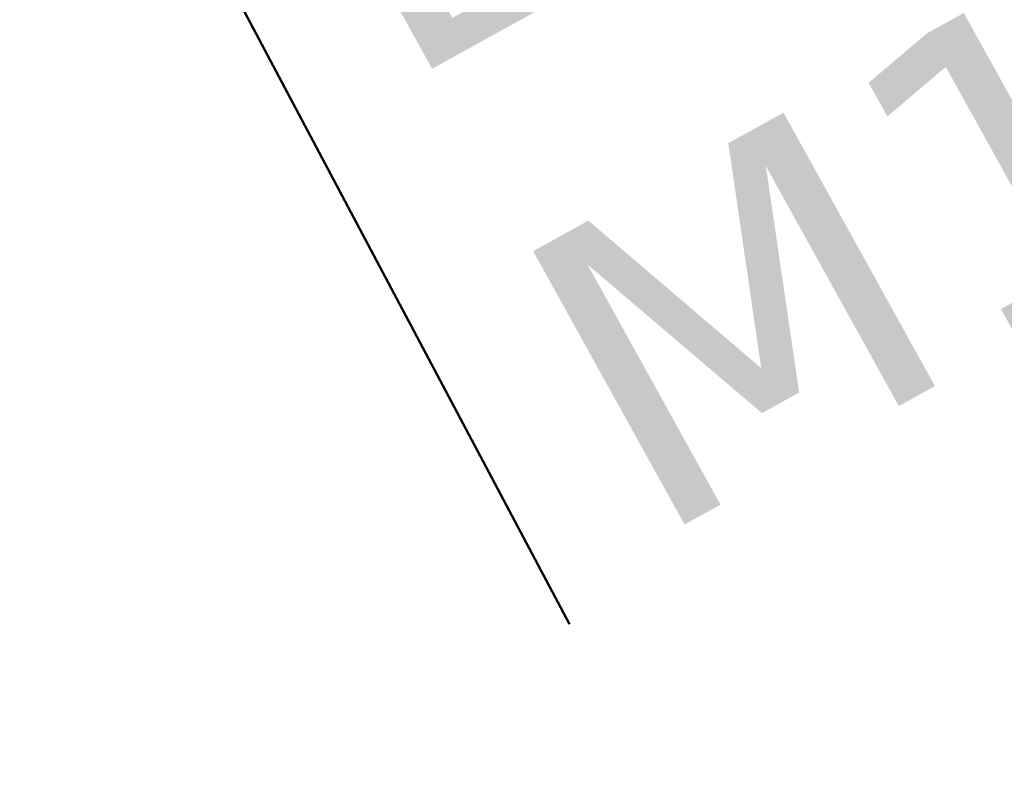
# Model space of a CAD drawing. Header units: millimetres. Extents: x 3402416 to 3403134, y 5267375 to 5268119.
# Tile 245 of 256: x 3402951 to 3402976, y 5267589 to 5267608. Entities that reach past the tile are written whole.
import ezdxf

# ---------------------------------------------------------------- set-up
doc = ezdxf.new("R2010")
doc.units = ezdxf.units.MM
doc.header["$MEASUREMENT"] = 0
doc.linetypes.add('100.5', pattern=[5.5, 3.9, -1.6])
for name, color, linetype, lineweight in [('_Detailtiefe M500', 8, 'Continuous', 25), ('IVK_NSH_Modell Umring Freiborderhoehung', 1, 'Continuous', 0), ('IVK_NSH_Modell Umring Werksareal', 7, 'Continuous', 0), ('IVK_NSH_Modell Vermaschung Freiborderhoehung', 2, 'Continuous', 0), ('IVK_Rahmen Stempel', 7, 'Continuous', 0)]:
    doc.layers.add(name, color=color, linetype=linetype, lineweight=lineweight)
doc.styles.add('Style-Verdana', font='verdana.ttf')

msp = doc.modelspace()

# ---------------------------------------------------------------- linework, layer by layer
at = {"layer": '_Detailtiefe M500', "color": 140, "linetype": 'Continuous', "lineweight": 50, "transparency": 33554687}
msp.add_line((3402964.58779312, 5267592.806049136), (3402943.827077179, 5267631.956722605), dxfattribs=at)
at = {"layer": 'IVK_NSH_Modell Umring Freiborderhoehung', "color": 6, "linetype": '100.5', "ltscale": 10, "true_color": 0xe202f2}
msp.add_open_spline([(3402973.402, 5267889.37, 266.63), (3402971.259000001, 5267898.655, 266.884), (3402973.221, 5267899.259, 266.92), (3402979.065, 5267899.964, 266.983), (3402987.632000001, 5267901.332, 266.645), (3402996.574, 5267901.247, 267.164), (3402999.854, 5267900.751, 267.116), (3403001.073, 5267899.555, 266.771), (3403007.491, 5267887.112, 261.1240000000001), (3403008.555000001, 5267857.094, 261.209), (3403007.359000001, 5267813.886, 261.074), (3403006.127, 5267770.161, 261.248), (3402999.63, 5267722.447, 261.063), (3402990.96, 5267699.646, 261.254), (3402984.157000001, 5267681.314, 261.31), (3402973.541000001, 5267656.946, 261.224), (3402953.577000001, 5267621.061, 261.098), (3402931.148000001, 5267593.163, 261.279), (3402926.345000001, 5267588.179, 261.563), (3402925.493, 5267583.399, 261.5110000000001), (3402911.549000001, 5267570.877, 261.576), (3402911.412, 5267570.875, 261.58), (3402911.339000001, 5267570.85, 262.251), (3402902.615000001, 5267562.888, 262.266), (3402892.302000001, 5267554.41, 262.276), (3402881.339000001, 5267546.676, 262.302), (3402874.151000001, 5267542.111, 262.268), (3402866.574, 5267537.704, 262.28), (3402866.402, 5267538.022, 262.27), (3402865.737000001, 5267539.264, 262.279), (3402868.892, 5267541.002, 262.274), (3402868.752, 5267541.251, 262.276), (3402868.744, 5267541.273, 262.225), (3402864.707, 5267548.554, 262.213), (3402862.826, 5267549.046, 262.204), (3402861.239000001, 5267548.161, 262.217), (3402861.219000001, 5267548.172, 262.174), (3402860.109000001, 5267550.144, 262.171), (3402860.127, 5267550.151, 262.401), (3402859.981000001, 5267550.413, 262.4), (3402859.545, 5267550.177, 262.402), (3402857.42, 5267547.064, 262.409), (3402861.361, 5267539.982, 262.423), (3402857.268000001, 5267537.712, 262.414), (3402857.595000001, 5267537.1, 262.401), (3402855.077000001, 5267535.648, 262.413), (3402855.391, 5267535.133, 262.415), (3402847.117000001, 5267530.472, 262.423), (3402844.698, 5267529.084, 262.42), (3402844.686000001, 5267529.154, 262.243), (3402841.189, 5267535.306, 262.197), (3402834.324, 5267531.517, 262.1960000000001), (3402825.188000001, 5267526.398, 262.199), (3402816.640000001, 5267521.633, 262.187), (3402807.825000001, 5267516.664, 262.189), (3402799.117000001, 5267511.766, 262.187), (3402790.161, 5267506.762, 262.187), (3402785.002, 5267503.849, 262.181), (3402780.631000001, 5267501.338, 262.252), (3402779.518000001, 5267503.255, 262.252), (3402779.51, 5267503.225, 261.302), (3402771.145, 5267498.561, 261.306), (3402762.032000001, 5267493.996, 261.293), (3402753.326, 5267489.085, 261.279), (3402744.624, 5267484.192, 261.304), (3402737.594000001, 5267477.268, 261.295), (3402739.756000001, 5267473.33, 261.2970000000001), (3402739.329, 5267473.086, 261.293), (3402740.745000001, 5267471.036, 261.302), (3402742.522, 5267468.178, 261.301), (3402737.854, 5267465.502, 261.276), (3402736.075000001, 5267464.499, 261.3090000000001), (3402734.307, 5267463.533, 261.292), (3402734.274000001, 5267463.516, 262.291), (3402732.350000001, 5267462.487, 262.274), (3402724.718, 5267458.614, 262.463), (3402722.217000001, 5267454.994, 262.478), (3402722.175, 5267455, 262.6070000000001), (3402720.67, 5267453.302, 262.568), (3402719.337, 5267455.763, 262.5710000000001), (3402719.314, 5267455.757, 262.497), (3402715.054, 5267453.445, 262.491), (3402712.311000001, 5267452.143, 258.2440000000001), (3402707.951, 5267450.18, 258.263), (3402703.588, 5267448.754, 258.252), (3402699.675, 5267457.066, 258.28), (3402695.118, 5267469.736, 258.679), (3402692.195, 5267479.923, 258.969), (3402702.031, 5267485.048, 259.195), (3402707.857, 5267488.496, 259.373), (3402715.117000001, 5267492.487, 259.098), (3402719.239000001, 5267494.954, 259.258), (3402721.036, 5267494.67, 259.279), (3402723.049000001, 5267491.187, 262.242), (3402725.561000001, 5267486.822, 262.264), (3402729.362000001, 5267488.733, 262.271), (3402737.009000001, 5267493.102, 262.276), (3402745.765000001, 5267498.005, 262.28), (3402754.496, 5267502.989, 262.292), (3402763.191000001, 5267507.689, 262.2730000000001), (3402771.922, 5267512.655, 262.276), (3402774.429, 5267514.204, 262.227), (3402783.438000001, 5267519.244, 262.226), (3402792.034, 5267524.084, 262.23), (3402800.847000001, 5267529.005, 262.2200000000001), (3402809.211000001, 5267533.706, 262.217), (3402818.25, 5267538.767, 262.216), (3402826.523000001, 5267543.492, 262.222), (3402838.805000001, 5267550.458, 262.215), (3402835.571, 5267556.173, 262.289), (3402836.864000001, 5267556.946, 262.342), (3402832.914, 5267564.026, 262.3330000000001), (3402828.391, 5267572.116, 262.301), (3402828.714000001, 5267572.295, 262.2970000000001), (3402828.751000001, 5267572.324, 262.218), (3402831.204, 5267573.654, 262.187), (3402830.856000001, 5267577.123, 262.171), (3402838.132000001, 5267575.061, 262.179), (3402857.727, 5267580.016, 262.296), (3402858.743, 5267586.148, 262.343), (3402856.571, 5267590.239, 262.325), (3402872.490000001, 5267592.439, 262.352), (3402877.389, 5267594.62, 262.202), (3402881.373000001, 5267600.75, 262.129), (3402885.875, 5267603.453, 262.135), (3402897.38, 5267602.371, 262.069), (3402906.697000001, 5267606.506, 262.0950000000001), (3402914.635, 5267612.832, 262.118), (3402919.801, 5267617.02, 262.213), (3402922.673, 5267622.771, 262.143), (3402927.52, 5267629.693, 262.2080000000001), (3402932.198, 5267635.327, 262.186), (3402941.376000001, 5267637.011, 262.09), (3402947.200000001, 5267645.566, 262.07), (3402949.802000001, 5267656.334, 262.328), (3402957.649000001, 5267672.321, 262.37), (3402963.36, 5267678.252, 262.337), (3402968.961000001, 5267685.849, 262.32), (3402968.435000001, 5267695.836, 262.336), (3402971.662, 5267699.315, 262.308), (3402983.328000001, 5267726.695, 262.51), (3402987.168000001, 5267750.814, 262.971), (3402988.274000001, 5267771.277, 263.412), (3402989.890000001, 5267792.909, 264.016), (3402990.532000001, 5267812.395, 264.397), (3402986.982, 5267832.181, 264.939), (3402981.541000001, 5267853.095, 265.631), (3402977.157000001, 5267872.138, 266.165), (3402973.402, 5267889.37, 266.63)], degree=1, dxfattribs=at)
at = {"layer": 'IVK_Rahmen Stempel', "color": 7, "linetype": 'Continuous', "lineweight": 30}
msp.add_3dface([(3402461.796628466, 5267374.849302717), (3403134.296628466, 5267374.849302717), (3403134.296628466, 5268117.349302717), (3402461.796628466, 5268117.349302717)], dxfattribs=at)
msp.add_3dface([(3402461.796628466, 5267374.849302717), (3403134.296628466, 5267374.849302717), (3403134.296628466, 5268117.349302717), (3402461.796628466, 5268117.349302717)], dxfattribs=at)

# ---------------------------------------------------------------- texts
at = {"layer": '_Detailtiefe M500', "color": 140, "linetype": 'Continuous', "lineweight": 50, "transparency": 33554687, "insert": (3402956.259315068, 5267613.498235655), "char_height": 7.999999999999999, "attachment_point": 1, "rotation": 28.965572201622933, "style": 'Style-Verdana'}
msp.add_mtext_dynamic_manual_height_columns('Bereich Detailtiefe M1:500', width=138.1630011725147, gutter_width=11.875, heights=[0], dxfattribs=at)

# ---------------------------------------------------------------- meshes
at = {"layer": 'IVK_NSH_Modell Umring Werksareal', "color": 6, "linetype": 'Continuous', "lineweight": 13, "true_color": 0xe202f2}
mesh = msp.add_polyface(dxfattribs=at)
corners = [(3402762.413000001, 5267617.541, 261.278), (3402759.973000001, 5267620.657, 261.3210000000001), (3402762.177000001, 5267621.875, 261.324), (3402764.78, 5267623.361, 262), (3402765.029410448, 5267623.509747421, 262.0470000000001), (3402765.132000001, 5267623.572, 262.0470000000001), (3402765.126000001, 5267623.597, 262.033), (3402765.0549287, 5267623.740348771, 262.033), (3402768.144933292, 5267625.272348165, 262.0697843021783), (3402768.79351321, 5267625.574502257, 262.0876161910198), (3402769.348859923, 5267625.823990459, 262.1026734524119), (3402769.805327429, 5267626.022788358, 262.1149062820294), (3402770.716415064, 5267626.402983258, 262.1389425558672), (3402771.819870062, 5267626.834513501, 262.1673914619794), (3402772.643791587, 5267627.136559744, 262.1881719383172), (3402773.392694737, 5267627.396470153, 262.2067253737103), (3402774.278325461, 5267627.686181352, 262.2282620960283), (3402775.264648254, 5267627.986734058, 262.2517416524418), (3402776.490286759, 5267628.328418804, 262.2801904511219), (3402777.367551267, 5267628.551749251, 262.3000669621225), (3402778.203772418, 5267628.748403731, 262.3186421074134), (3402779.377579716, 5267629.037662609, 262.3417897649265), (3402780.663048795, 5267629.298674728, 262.3647404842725), (3402781.904254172, 5267629.496754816, 262.3846010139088), (3402782.986919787, 5267629.627089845, 262.4001151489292), (3402783.935152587, 5267629.709184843, 262.412336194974), (3402788.698, 5267633.196, 262.6240000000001), (3402790.747, 5267634.336, 262.752), (3402793.374, 5267635.652, 262.802), (3402793.395, 5267635.647, 262.96), (3402794.703000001, 5267636.415, 262.967), (3402794.720000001, 5267636.421, 262.806), (3402806.142, 5267642.755, 262.826), (3402817.078000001, 5267648.877, 262.811), (3402816.569839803, 5267649.885429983, 262.825), (3402816.501000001, 5267650.014, 262.825), (3402816.42823251, 5267650.149905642, 262.825), (3402816.414, 5267650.199, 262.816), (3402816.391, 5267650.212, 263.018), (3402816.433000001, 5267650.577, 263.015), (3402822.76, 5267654.114, 262.939), (3402822.933000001, 5267653.871, 262.926), (3402822.935000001, 5267653.87, 262.713), (3402822.957194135, 5267653.840188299, 262.7060553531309), (3402829.20023251, 5267657.316905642, 262.5830000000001), (3402837.419799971, 5267661.927231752, 262.496), (3402837.860592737, 5267662.163243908, 262.496), (3402846.521315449, 5267667.00575074, 262.431), (3402857.556799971, 5267673.173231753, 262.3860000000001), (3402857.997592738, 5267673.409243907, 262.3860000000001), (3402859.986688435, 5267674.537583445, 262.362), (3402860.345000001, 5267674.811, 262.382), (3402860.715688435, 5267674.931583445, 262.3690000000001), (3402865.548688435, 5267677.641583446, 262.397), (3402872.214688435, 5267681.350583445, 262.45), (3402873.352, 5267681.721, 262.453), (3402873.35804099, 5267681.726235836, 262.5350398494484), (3402873.319000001, 5267681.796, 262.538), (3402877.616, 5267684.201, 262.53), (3402877.128, 5267685.073, 262.567), (3402877.197808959, 5267685.112072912, 262.5668700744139), (3402877.215, 5267685.118, 262.463), (3402879.804, 5267686.592, 262.502), (3402879.805283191, 5267686.607772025, 262.5991441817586), (3402879.875, 5267686.647, 262.6), (3402880.375, 5267685.759, 262.572), (3402890.175, 5267691.248, 262.736), (3402896.57, 5267694.844, 262.77), (3402896.101, 5267695.662, 262.763), (3402896.17039458, 5267695.701794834, 262.7638737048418), (3402896.182, 5267695.701, 262.695), (3402900.121, 5267697.902, 262.702), (3402900.128771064, 5267697.911687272, 262.7608228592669), (3402900.199, 5267697.95, 262.7610000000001), (3402900.648000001, 5267697.127, 262.753), (3402911.965, 5267703.471, 262.783), (3402912.478319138, 5267703.768722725, 262.783331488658), (3402913.009833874, 5267704.056077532, 262.7830141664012), (3402913.421397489, 5267704.264604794, 262.7823271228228), (3402913.838610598, 5267704.464017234, 262.781252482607), (3402914.302670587, 5267704.672131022, 262.7796249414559), (3402914.761697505, 5267704.864263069, 262.7775817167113), (3402915.21099251, 5267705.039508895, 262.7751772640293), (3402915.746064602, 5267705.232166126, 262.7718071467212), (3402916.23042726, 5267705.391939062, 262.7682946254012), (3402916.756000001, 5267705.55, 262.764), (3402915.717000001, 5267707.4, 262.784), (3402915.786752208, 5267707.439174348, 262.784), (3402915.806, 5267707.437, 262.71), (3402917.475000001, 5267707.838, 262.71), (3402917.476708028, 5267707.856802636, 262.791), (3402917.547, 5267707.895, 262.791), (3402921.478000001, 5267708.959, 262.843), (3402925.066000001, 5267711.336, 262.609), (3402928.563000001, 5267714.988, 262.447), (3402930.258, 5267713.998, 262.471), (3402933.77, 5267719.117, 262.526), (3402939.731000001, 5267728.616, 262.4340000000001), (3402943.002, 5267734.06, 262.485), (3402944.737000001, 5267732.963, 262.4480000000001), (3402944.56261715, 5267732.73550547, 262.4501300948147), (3402944.428572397, 5267732.510207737, 262.451570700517), (3402944.325978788, 5267732.285231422, 262.4524682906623), (3402944.247199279, 5267732.048917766, 262.4529095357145), (3402944.185467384, 5267731.749248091, 262.4528085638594), (3402944.163318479, 5267731.439646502, 262.451983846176), (3402944.177294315, 5267731.172078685, 262.4506979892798), (3402944.218017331, 5267730.924544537, 262.4490274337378), (3402944.296489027, 5267730.649393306, 262.4465958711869), (3402944.396693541, 5267730.408823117, 262.4439231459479), (3402944.513490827, 5267730.196155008, 262.4410721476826), (3402944.614308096, 5267730.046442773, 262.4387433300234), (3402944.748362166, 5267729.879635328, 262.4357726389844), (3402944.878, 5267729.744, 262.433), (3402950.928, 5267722.684, 262.415), (3402958.996, 5267713.311, 262.416), (3402966.464000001, 5267704.917, 262.3860000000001), (3402971.662, 5267699.315, 262.308), (3402968.435000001, 5267695.836, 262.336), (3402968.961000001, 5267685.849, 262.32), (3402963.36, 5267678.252, 262.337), (3402957.717000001, 5267672.338, 262.371), (3402957.649000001, 5267672.321, 262.37), (3402949.802000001, 5267656.334, 262.328), (3402947.200000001, 5267645.566, 262.07), (3402941.376000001, 5267637.011, 262.09), (3402932.198, 5267635.327, 262.186), (3402927.52, 5267629.693, 262.2080000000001), (3402922.673, 5267622.771, 262.143), (3402919.801, 5267617.02, 262.213), (3402914.635, 5267612.832, 262.118), (3402906.697000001, 5267606.506, 262.0950000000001), (3402897.38, 5267602.371, 262.069), (3402885.875, 5267603.453, 262.135), (3402881.373000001, 5267600.75, 262.129), (3402877.389, 5267594.62, 262.202), (3402872.490000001, 5267592.439, 262.352), (3402872.274000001, 5267592.322, 262.3439999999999), (3402856.571, 5267590.239, 262.325), (3402858.743, 5267586.148, 262.3430000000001), (3402857.727, 5267580.016, 262.296), (3402838.132000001, 5267575.061, 262.179), (3402830.856000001, 5267577.123, 262.171), (3402829.633, 5267576.445, 262.167), (3402829.616002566, 5267576.431442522, 262.1748916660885), (3402831.149626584, 5267573.632723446, 262.1948014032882), (3402831.204, 5267573.654, 262.187), (3402828.751000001, 5267572.324, 262.218), (3402828.714000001, 5267572.335, 262.318), (3402827.215, 5267575.032, 262.304), (3402827.205000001, 5267575.085, 262.204), (3402826.772, 5267574.84, 262.211), (3402826.277, 5267575.687, 262.206), (3402824.637000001, 5267577.461, 261.871), (3402822.453000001, 5267581.14, 261.849), (3402819.756000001, 5267585.581, 261.8860000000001), (3402815.675, 5267589.71, 261.794), (3402811.376000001, 5267593.551, 261.756), (3402803.071, 5267597.641, 261.6840000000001), (3402803.324, 5267598.152, 261.735), (3402799.313000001, 5267599.618, 261.701), (3402798.953000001, 5267598.711, 261.4580000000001), (3402796.779000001, 5267593.18, 257.866), (3402796.833000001, 5267591.462, 257.686), (3402792.991, 5267592.372, 257.596), (3402784.383, 5267593.048, 257.709), (3402775.595000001, 5267592.07, 257.662), (3402767.162, 5267590.358, 257.668), (3402758.663000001, 5267587.668, 257.631), (3402751.656, 5267584.674, 257.6480000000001), (3402744.349, 5267580.838, 257.597), (3402737.224, 5267576.928, 257.701), (3402729.299000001, 5267572.511, 257.661), (3402721.384000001, 5267568.088, 257.679), (3402712.401000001, 5267563.092, 257.637), (3402702.115000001, 5267557.288, 257.688), (3402701.344000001, 5267558.508, 257.897), (3402698.497, 5267563.37, 261.173), (3402697.075000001, 5267566.019, 261.314), (3402697.037217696, 5267566.089515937, 261.314), (3402697.032000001, 5267566.099, 261.213), (3402696.589000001, 5267566.226, 261.224), (3402694.023000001, 5267570.659, 261.281), (3402690.827000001, 5267576.175, 261.339), (3402688.221, 5267580.593, 261.381), (3402699.242000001, 5267586.694, 261.202), (3402706.637000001, 5267590.803, 261.304), (3402708.757000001, 5267587.494, 261.2730000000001), (3402708.762595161, 5267587.481178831, 261.3690000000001), (3402708.801, 5267587.411, 261.3690000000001), (3402712.25, 5267581.508, 261.195), (3402718.085, 5267584.805, 261.168), (3402718.966, 5267585.308, 261.175), (3402725.520626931, 5267589.032312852, 261.243), (3402725.576, 5267589.097, 261.243), (3402727.393000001, 5267590.316, 261.223), (3402727.461000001, 5267590.33, 261.229), (3402734.748000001, 5267594.569, 261.354), (3402738.837, 5267596.715, 261.433), (3402740.595000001, 5267597.66, 261.444), (3402742.138, 5267598.543, 261.4), (3402750.306, 5267603.054, 261.529), (3402751.21, 5267603.553, 261.522), (3402755.657000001, 5267606.04, 261.526), (3402760.137000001, 5267608.58, 261.536), (3402760.998000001, 5267609.069, 261.54), (3402765.605, 5267611.658, 261.691), (3402762.446, 5267617.468, 261.364), (3402762.415105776, 5267617.5363414, 261.364)]
mesh.append_faces([[corners[k] for k in face] for face in [(118, 116, 117), (73, 71, 72), (147, 145, 146), (152, 150, 151), (64, 62, 63), (100, 98, 99), (120, 118, 119), (122, 120, 121), (95, 93, 94), (91, 89, 90), (88, 86, 87), (77, 75, 76), (126, 124, 125), (70, 68, 69), (61, 59, 60), (58, 56, 57), (130, 128, 129), (55, 53, 54), (52, 50, 51), (133, 131, 132), (136, 134, 135), (138, 136, 137), (37, 35, 36), (31, 29, 30), (140, 138, 139), (29, 27, 28), (159, 157, 158), (164, 162, 163), (8, 6, 7), (2, 0, 1), (196, 194, 195), (187, 185, 186), (185, 183, 184), (176, 174, 175), (42, 40, 41), (182, 180, 181), (39, 37, 38)]], dxfattribs={"vtx0": -1, "color": 6})
mesh.append_faces([[corners[k] for k in face] for face in [(116, 95, 115), (114, 97, 113), (149, 144, 148), (153, 144, 152), (144, 153, 143), (62, 65, 61), (98, 105, 97), (113, 97, 112), (93, 122, 92), (92, 85, 91), (89, 85, 88), (85, 75, 84), (84, 75, 83), (83, 75, 82), (82, 75, 81), (81, 75, 80), (80, 75, 79), (79, 75, 78), (78, 75, 77), (75, 123, 74), (67, 126, 66), (66, 126, 65), (56, 58, 55), (53, 133, 52), (50, 133, 49), (49, 133, 48), (48, 133, 47), (47, 134, 46), (46, 134, 45), (45, 138, 44), (44, 138, 43), (35, 39, 34), (33, 157, 32), (157, 138, 156), (141, 138, 140), (32, 159, 31), (155, 142, 154), (27, 160, 26), (26, 160, 25), (25, 165, 24), (24, 165, 23), (22, 206, 21), (21, 206, 20), (20, 206, 19), (19, 206, 18), (18, 206, 17), (17, 206, 16), (16, 206, 15), (15, 206, 14), (14, 206, 13), (13, 206, 12), (12, 206, 11), (11, 206, 10), (10, 206, 9), (6, 8, 5), (9, 206, 8), (5, 207, 4), (4, 207, 3), (0, 3, 208), (206, 167, 205), (205, 167, 204), (204, 167, 203), (203, 168, 202), (202, 168, 201), (201, 169, 200), (200, 169, 199), (199, 170, 198), (198, 170, 197), (197, 171, 196), (193, 172, 192), (192, 172, 191), (191, 173, 190), (174, 190, 173), (180, 190, 179), (183, 185, 182), (179, 174, 178), (178, 174, 177), (177, 174, 176), (40, 42, 39)]], dxfattribs={"vtx0": -1, "vtx1": -1, "color": 6})
mesh.append_faces([[corners[k] for k in face] for face in [(116, 118, 95), (71, 74, 67), (150, 152, 144), (95, 118, 120), (95, 120, 122), (95, 122, 93), (92, 122, 85), (89, 91, 85), (85, 123, 75), (74, 123, 126), (67, 74, 126), (65, 127, 58), (58, 127, 55), (65, 58, 61), (55, 128, 130), (55, 130, 133), (53, 55, 133), (52, 133, 50), (45, 134, 138), (134, 136, 138), (43, 138, 33), (43, 34, 39), (35, 37, 39), (33, 138, 157), (155, 138, 142), (32, 157, 159), (31, 160, 29), (29, 160, 27), (25, 160, 165), (22, 165, 206), (5, 8, 206), (196, 171, 193), (185, 190, 182), (190, 174, 179), (190, 180, 182)]], dxfattribs={"vtx0": -1, "vtx1": -1, "vtx2": -1, "color": 6})
mesh.append_faces([[corners[k] for k in face] for face in [(115, 95, 96), (96, 114, 115), (114, 96, 97), (71, 73, 74), (145, 147, 148), (144, 149, 150), (148, 144, 145), (62, 64, 65), (98, 100, 101), (98, 101, 102), (98, 102, 103), (98, 103, 104), (98, 104, 105), (97, 105, 106), (97, 106, 107), (97, 107, 108), (97, 108, 109), (97, 109, 110), (97, 110, 111), (97, 111, 112), (85, 122, 123), (88, 85, 86), (126, 123, 124), (67, 70, 71), (70, 67, 68), (65, 126, 127), (61, 58, 59), (55, 127, 128), (133, 130, 131), (47, 133, 134), (43, 33, 34), (138, 155, 156), (138, 141, 142), (31, 159, 160), (153, 142, 143), (142, 153, 154), (165, 22, 23), (165, 160, 161), (164, 161, 162), (161, 164, 165), (5, 206, 207), (0, 2, 3), (3, 207, 208), (206, 165, 166), (206, 166, 167), (203, 167, 168), (201, 168, 169), (199, 169, 170), (197, 170, 171), (196, 193, 194), (193, 171, 172), (191, 172, 173), (185, 187, 188), (185, 188, 189), (185, 189, 190), (39, 42, 43)]], dxfattribs={"vtx0": -1, "vtx2": -1, "color": 6})
at = {"layer": 'IVK_NSH_Modell Vermaschung Freiborderhoehung', "color": 2}
mesh = msp.add_polyface(dxfattribs=at)
corners = [(3402925.493, 5267583.399, 261.5110000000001), (3402921.660000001, 5267585.302, 261.576), (3402916.005, 5267582.384, 261.592), (3402921.302000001, 5267585.343, 261.581), (3402926.345000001, 5267588.179, 261.563), (3402923.276000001, 5267585.907, 261.564), (3402922.999, 5267585.687, 261.566), (3402922.013, 5267585.318, 261.574), (3402922.36, 5267585.389, 261.5710000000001), (3402922.691000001, 5267585.513, 261.569), (3402926.068, 5267588.488, 261.564), (3402931.148000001, 5267593.163, 261.279), (3402924.389, 5267590.27, 261.971), (3402929.115000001, 5267594.778, 261.775), (3402921.182, 5267587.064, 261.962), (3402920.066000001, 5267586.038, 261.599), (3402920.329, 5267585.792, 261.594), (3402920.998000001, 5267587.209, 261.968), (3402920.628, 5267585.591, 261.59), (3402920.955000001, 5267585.44, 261.585), (3402924.033, 5267590.902, 261.995), (3402923.366, 5267595.608, 262.045), (3402923.194000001, 5267597.905, 262.105), (3402922.756000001, 5267598.526, 262.134), (3402942.328000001, 5267610.487, 262.0110000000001), (3402953.577000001, 5267621.061, 261.098), (3402922.429, 5267602.794, 262.187), (3402925.11, 5267608.545, 262.207), (3402928, 5267611.024, 262.1840000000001), (3402926.563000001, 5267609.775, 262.195), (3402922.158, 5267606.139, 262.229), (3402920.659, 5267604.965, 262.24), (3402923.641, 5267607.333, 262.218), (3402929.421000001, 5267612.291, 262.173), (3402917.970000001, 5267610.713, 262.335), (3402918.921000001, 5267611.509, 262.326), (3402919.867000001, 5267612.31, 262.316), (3402920.809, 5267613.115, 262.306), (3402921.747, 5267613.926, 262.2970000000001)]
mesh.append_faces([[corners[k] for k in face] for face in [(0, 1, 2), (2, 1, 3), (0, 4, 5), (6, 0, 5), (0, 7, 1), (0, 8, 7), (8, 0, 9), (9, 0, 6), (5, 4, 10), (10, 4, 11), (5, 10, 12), (10, 13, 12), (10, 11, 13), (5, 12, 14), (14, 6, 5), (14, 3, 1), (14, 1, 7), (15, 16, 14), (14, 12, 17), (18, 14, 16), (19, 14, 18), (19, 3, 14), (14, 7, 8), (8, 9, 14), (9, 6, 14), (12, 20, 17), (17, 20, 21), (20, 12, 13), (20, 13, 21), (21, 13, 22), (23, 21, 22), (11, 24, 13), (11, 25, 24), (22, 13, 26), (26, 13, 27), (13, 24, 28), (29, 13, 28), (27, 13, 29), (23, 22, 26), (26, 30, 31), (26, 27, 32), (26, 32, 30), (24, 33, 28), (31, 30, 34), (30, 35, 34), (35, 32, 36), (30, 32, 35), (36, 32, 37), (37, 32, 27), (27, 29, 38)]], dxfattribs={"color": 2})

doc.saveas('drawing.dxf')
